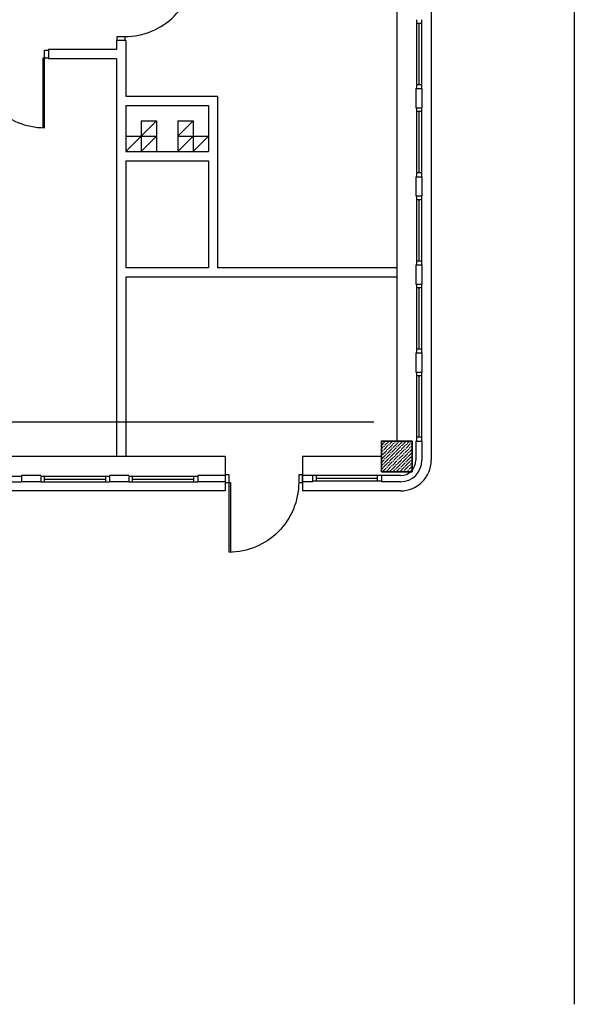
# Model space of a CAD drawing. Header units: millimetres. Extents: x 44889 to 52866, y -11417 to -4315.
# Tile 73 of 74: x 51430 to 51792, y -6294 to -5651. Entities that reach past the tile are written whole.
import ezdxf

# ---------------------------------------------------------------- set-up
doc = ezdxf.new("R2010")
doc.units = ezdxf.units.MM
doc.layers.add('kreskowanie', color=9, linetype='Continuous', lineweight=18)
doc.layers.add('słupy gr0.7', color=9, linetype='Continuous', lineweight=35)
doc.layers.add('Podkład', color=9, linetype='Continuous')

# ---------------------------------------------------------------- blocks, each defined once
blk = doc.blocks.new('słup 2')
at = {"layer": 'kreskowanie'}
h = blk.add_hatch(dxfattribs=at)
h.set_pattern_fill('ANSI36', color=256, style=0)
h.set_pattern_definition([(45, (-1340, -20), (1.683798, 6.173926), [7.9375, -1.5875, 0, -1.5875])])
h.paths.add_polyline_path([(20, -20), (20, 20), (-20, 20), (-20, -20)])
at = {"layer": 'słupy gr0.7'}
blk.add_lwpolyline([(-20, -20), (20, -20), (20, 20), (-20, 20)], close=True, dxfattribs=at)

msp = doc.modelspace()

# ---------------------------------------------------------------- linework, layer by layer
at = {"layer": 'Podkład'}
for p, q in [((51792.02, -4530.13), (51792.02, -6293.68)), ((51698.52, -4963.63), (51698.52, -5938.63)), ((51676.02, -5586.13), (51676.02, -5926.13)), ((51689.02, -5651.13), (51689.02, -5696.13)), ((51692.52, -5653.63), (51689.02, -5653.63)), ((51690.77, -5693.63), (51690.77, -5653.63)), ((51692.52, -5696.13), (51692.52, -5651.13)), ((51499.02, -5664.63), (51493.02, -5664.63)), ((51493.02, -5664.63), (51493.02, -5670.63)), ((51499.02, -5664.63), (51499.02, -5701.13)), ((51493.02, -5670.63), (51448.52, -5670.63)), ((51448.52, -5670.63), (51448.52, -5676.63)), ((51493.02, -5676.63), (51448.52, -5676.63)), ((51493.02, -5676.63), (51493.02, -5936.13)), ((51688.52, -5696.13), (51692.52, -5696.13)), ((51688.52, -5696.13), (51688.52, -5708.63)), ((51692.52, -5693.63), (51689.02, -5693.63)), ((51692.52, -5696.13), (51692.52, -5708.63)), ((51499.02, -5701.13), (51559.02, -5701.13)), ((51559.02, -5701.13), (51559.02, -5813.13)), ((51499.02, -5707.13), (51553.02, -5707.13)), ((51499.02, -5707.13), (51499.02, -5737.13)), ((51553.02, -5707.13), (51553.02, -5737.13)), ((51688.52, -5708.63), (51692.52, -5708.63)), ((51689.02, -5708.63), (51689.02, -5753.63)), ((51692.52, -5711.13), (51689.02, -5711.13)), ((51690.77, -5751.13), (51690.77, -5711.13)), ((51692.52, -5753.63), (51692.52, -5708.63)), ((51499.02, -5737.13), (51519.02, -5717.13)), ((51509.02, -5717.13), (51509.02, -5737.13)), ((51509.02, -5717.13), (51519.02, -5717.13)), ((51519.02, -5717.13), (51519.02, -5737.13)), ((51533.02, -5717.13), (51533.02, -5737.13)), ((51533.02, -5717.13), (51543.02, -5717.13)), ((51533.02, -5727.13), (51543.02, -5717.13)), ((51543.02, -5717.13), (51543.02, -5737.13)), ((51499.02, -5727.13), (51519.02, -5727.13)), ((51509.02, -5737.13), (51519.02, -5727.13)), ((51533.02, -5727.13), (51553.02, -5727.13)), ((51533.02, -5737.13), (51543.02, -5727.13)), ((51543.02, -5737.13), (51553.02, -5727.13)), ((51499.02, -5737.13), (51553.02, -5737.13)), ((51499.02, -5743.13), (51553.02, -5743.13)), ((51499.02, -5743.13), (51499.02, -5813.13)), ((51553.02, -5743.13), (51553.02, -5813.13)), ((51688.52, -5753.63), (51692.52, -5753.63)), ((51688.52, -5753.63), (51688.52, -5766.13)), ((51692.52, -5751.13), (51689.02, -5751.13)), ((51692.52, -5753.63), (51692.52, -5766.13)), ((51688.52, -5766.13), (51692.52, -5766.13)), ((51689.02, -5766.13), (51689.02, -5811.13)), ((51692.52, -5768.63), (51689.02, -5768.63)), ((51690.77, -5808.63), (51690.77, -5768.63)), ((51692.52, -5811.13), (51692.52, -5766.13)), ((51692.52, -5808.63), (51689.02, -5808.63)), ((51553.02, -5813.13), (51499.02, -5813.13)), ((51676.02, -5813.13), (51559.02, -5813.13)), ((51688.52, -5811.13), (51692.52, -5811.13)), ((51688.52, -5811.13), (51688.52, -5823.63)), ((51692.52, -5811.13), (51692.52, -5823.63)), ((51676.02, -5819.13), (51499.02, -5819.13)), ((51499.02, -5819.13), (51499.02, -5936.13)), ((51688.52, -5823.63), (51692.52, -5823.63)), ((51689.02, -5823.63), (51689.02, -5868.63)), ((51692.52, -5826.13), (51689.02, -5826.13)), ((51690.77, -5866.13), (51690.77, -5826.13)), ((51692.52, -5868.63), (51692.52, -5823.63)), ((51692.52, -5866.13), (51689.02, -5866.13)), ((51688.52, -5868.63), (51692.52, -5868.63)), ((51688.52, -5868.63), (51688.52, -5881.13)), ((51692.52, -5868.63), (51692.52, -5881.13)), ((51688.52, -5881.13), (51692.52, -5881.13)), ((51689.02, -5881.13), (51689.02, -5926.13)), ((51692.52, -5883.63), (51689.02, -5883.63)), ((51690.77, -5923.63), (51690.77, -5883.63)), ((51692.52, -5926.13), (51692.52, -5881.13)), ((51391.02, -5913.63), (51661.02, -5913.63)), ((51692.52, -5923.63), (51689.02, -5923.63)), ((51688.52, -5926.13), (51692.52, -5926.13)), ((51688.52, -5926.13), (51688.52, -5938.63)), ((51692.52, -5926.13), (51692.52, -5938.63)), ((51564.02, -5936.13), (51386.02, -5936.13)), ((51564.02, -5936.13), (51564.02, -5958.63)), ((51666.02, -5936.13), (51614.52, -5936.13)), ((51614.52, -5936.13), (51614.52, -5958.63)), ((51431.02, -5949.13), (51386.02, -5949.13)), ((51431.02, -5948.63), (51431.02, -5952.63)), ((51443.52, -5948.63), (51431.02, -5948.63)), ((51443.52, -5948.63), (51443.52, -5952.63)), ((51488.52, -5949.13), (51443.52, -5949.13)), ((51446.02, -5952.63), (51446.02, -5949.13)), ((51486.02, -5952.63), (51486.02, -5949.13)), ((51488.52, -5948.63), (51488.52, -5952.63)), ((51501.02, -5948.63), (51488.52, -5948.63)), ((51501.02, -5948.63), (51501.02, -5952.63)), ((51546.02, -5949.13), (51501.02, -5949.13)), ((51503.52, -5952.63), (51503.52, -5949.13)), ((51543.52, -5952.63), (51543.52, -5949.13)), ((51564.02, -5948.63), (51546.02, -5948.63)), ((51546.02, -5948.63), (51546.02, -5952.63)), ((51621.02, -5948.63), (51614.52, -5948.63)), ((51621.02, -5948.63), (51621.02, -5952.63)), ((51666.02, -5948.63), (51621.02, -5948.63)), ((51623.52, -5952.13), (51623.52, -5948.63)), ((51663.52, -5952.13), (51663.52, -5948.63)), ((51678.52, -5948.63), (51666.02, -5948.63)), ((51666.02, -5948.63), (51666.02, -5952.63)), ((51386.02, -5952.63), (51431.02, -5952.63)), ((51443.52, -5952.63), (51431.02, -5952.63)), ((51443.52, -5952.63), (51488.52, -5952.63)), ((51446.02, -5950.88), (51486.02, -5950.88)), ((51501.02, -5952.63), (51488.52, -5952.63)), ((51501.02, -5952.63), (51546.02, -5952.63)), ((51503.52, -5950.88), (51543.52, -5950.88)), ((51564.02, -5952.63), (51546.02, -5952.63)), ((51621.02, -5952.63), (51614.52, -5952.63)), ((51621.02, -5952.13), (51666.02, -5952.13)), ((51623.52, -5950.38), (51663.52, -5950.38)), ((51678.52, -5952.63), (51666.02, -5952.63)), ((51564.02, -5958.63), (51241.52, -5958.63)), ((51678.52, -5958.63), (51614.52, -5958.63))]:
    msp.add_line(p, q, dxfattribs=at)
for points in [[(51498.54, -5662.1), (51498.54, -5664.63), (51493.49, -5664.63), (51493.49, -5662.1), (51498.54, -5662.1, 0.414214), (51543.99, -5616.65), (51493.49, -5616.65), (51493.49, -5614.13), (51498.54, -5614.13), (51498.54, -5617.66), (51543.99, -5617.66)], [(51400.54, -5676.15), (51398.02, -5676.15), (51398.02, -5671.1), (51400.54, -5671.1), (51400.54, -5676.15, 0.414214), (51445.99, -5721.6), (51445.99, -5671.1), (51448.52, -5671.1), (51448.52, -5676.15), (51444.98, -5676.15), (51444.98, -5721.6)], [(51611.99, -5953.14), (51614.52, -5953.14), (51614.52, -5948.09), (51611.99, -5948.09), (51611.99, -5953.14, -0.414214), (51566.54, -5998.59), (51566.54, -5948.09), (51564.02, -5948.09), (51564.02, -5953.14), (51567.55, -5953.14), (51567.55, -5998.59)]]:
    msp.add_lwpolyline(points, format="xyb", dxfattribs=at)
for radius in [20, 14, 10]:
    msp.add_arc((51678.52, -5938.63), radius, 270, 0, dxfattribs=at)

# ---------------------------------------------------------------- block references
at = {"layer": 'Podkład', "xscale": 0.5, "yscale": 0.5, "zscale": 0.5}
msp.add_blockref('słup 2', (51676.02, -5936.13), dxfattribs=at)

doc.saveas('drawing.dxf')
